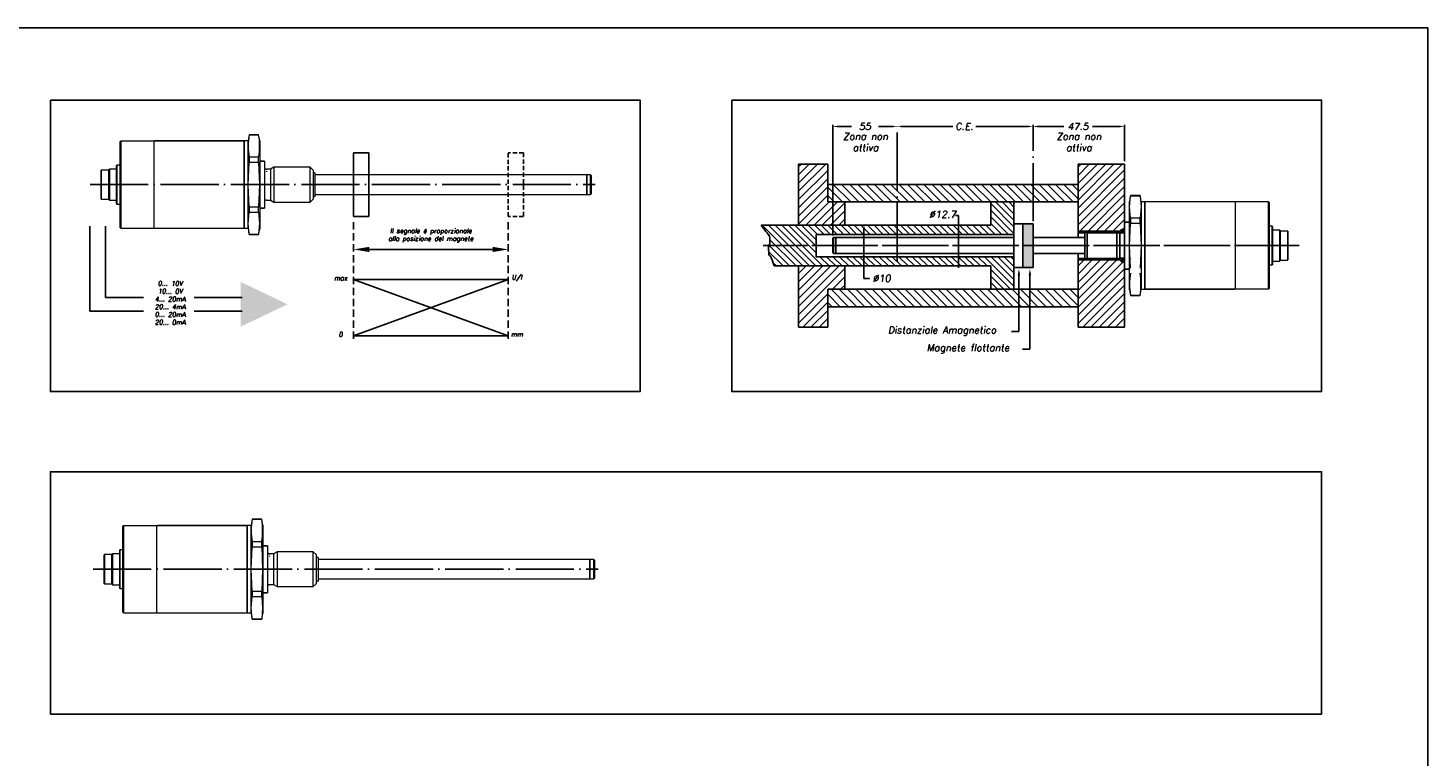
# Model space of a CAD drawing. Extents: x 756 to 1141, y 447 to 697.
# Tile 3 of 3: x 900 to 1141, y 572 to 697. Entities that reach past the tile are written whole.
import ezdxf
from ezdxf.enums import TextEntityAlignment as Align

# ---------------------------------------------------------------- set-up
doc = ezdxf.new("R2010")
doc.units = 0
doc.header["$LTSCALE"] = 10
doc.header["$MEASUREMENT"] = 0
for name, pattern in [('DOT2', [0.635, 0, -0.635]), ('HIDDEN', [0.375, 0.25, -0.125]), ('TP', [1.2, 1, -0.1, 0, -0.1])]:
    doc.linetypes.add(name, pattern=pattern)
doc.layers.get('0').update_dxf_attribs({"linetype": 'CONTINUOUS'})
doc.layers.add('QUOTE', color=7, linetype='CONTINUOUS')
doc.styles.add('DEM1', font='romans', dxfattribs={"height": 1.7})
doc.styles.add('DEM2', font='romans.shx', dxfattribs={"oblique": 10})
pattern_1 = [(45, (920.3316, 630.5844), (-0.707107, 0.707107), [])]

msp = doc.modelspace()

# ---------------------------------------------------------------- hatches: boundary and pattern name
at = {"layer": 'QUOTE'}
h = msp.add_hatch(dxfattribs=at)
h.set_pattern_fill('_U', color=256, angle=45, style=0, pattern_type=0)
h.set_pattern_definition(pattern_1)
h.paths.add_polyline_path([(1037.73, 674.12), (1032.73, 674.12), (1032.73, 663.62), (1038.59, 663.62), (1038.59, 667.62), (1037.73, 667.62)])
h.paths.add_polyline_path([(1040.67, 667.62), (1038.59, 667.62), (1038.59, 663.62), (1040.67, 663.62)])
h.paths.add_polyline_path([(1037.73, 652.62), (1040.67, 652.62), (1040.67, 656.62), (1032.73, 656.62), (1032.73, 646.12), (1037.73, 646.12)])
h = msp.add_hatch(dxfattribs=at)
h.set_pattern_fill('U', color=256, angle=45, style=0, pattern_type=0)
h.set_pattern_definition(pattern_1)
h.paths.add_polyline_path([(1080.73, 662.59), (1082.29, 662.59), (1087.4, 662.59), (1088.02, 662.59), (1088.17, 662.91), (1088.73, 663.03), (1088.73, 663.6), (1088.73, 674.12), (1080.73, 674.12)])
h.paths.add_polyline_path([(1082.29, 657.66), (1080.73, 657.66), (1080.73, 646.12), (1088.73, 646.12), (1088.73, 657.22), (1088.17, 657.34), (1088.02, 657.66), (1087.4, 657.66)])
h.paths.add_polyline_path([(1082.29, 662.59), (1080.73, 662.59), (1080.73, 662.34), (1082.04, 662.34)])
h.paths.add_polyline_path([(1082.04, 657.91), (1080.73, 657.91), (1080.73, 657.66), (1082.29, 657.66)])
h = msp.add_hatch(dxfattribs=at)
h.set_pattern_fill('U', color=256, angle=315, style=0, pattern_type=0)
h.set_pattern_definition([(315, (920.3316, 630.5844), (0.707107, 0.707107), [])])
h.paths.add_polyline_path([(1049.68, 667.62), (1049.68, 670.62), (1038.59, 670.62), (1038.59, 667.62)])
h.paths.add_polyline_path([(1038.59, 670.62), (1037.73, 670.62), (1037.73, 667.62), (1038.59, 667.62)])
h.paths.add_polyline_path([(1073, 667.62), (1073, 670.62), (1049.68, 670.62), (1049.68, 667.62)])
h.paths.add_polyline_path([(1080.73, 667.62), (1080.73, 670.62), (1073, 670.62), (1073, 667.62)])
h.paths.add_polyline_path([(1080.73, 649.62), (1080.73, 652.62), (1037.73, 652.62), (1037.73, 649.62)])
h = msp.add_hatch(dxfattribs=at)
h.set_pattern_fill('U', color=256, scale=0.8, angle=315, style=0, pattern_type=0)
h.set_pattern_definition([(315, (920.3316, 630.5844), (0.5656854, 0.5656854), [])])
h.paths.add_polyline_path([(1038.59, 663.62), (1026.33, 663.62), (1027.13, 662.56), (1027.24, 662.45), (1027.36, 662.33), (1027.42, 662.22), (1027.47, 662.1), (1027.59, 662.04), (1027.7, 661.87), (1027.76, 661.69), (1027.82, 661.46), (1027.82, 660.48), (1027.76, 660.31), (1027.65, 660.13), (1027.64, 660.12), (1035.73, 660.12), (1035.73, 662.02), (1038.59, 662.02)])
h.paths.add_polyline_path([(1035.73, 660.12), (1027.64, 660.12), (1027.59, 660.02), (1027.59, 659.26), (1027.65, 659.15), (1027.65, 658.57), (1027.76, 658.45), (1027.88, 658.34), (1027.99, 658.22), (1028.05, 658.11), (1028.05, 657.99), (1028.11, 657.82), (1028.17, 657.7), (1028.53, 656.62), (1043.94, 656.62), (1043.94, 658.22), (1035.73, 658.22)])
h.paths.add_polyline_path([(1043.94, 658.22), (1043.94, 656.62), (1060.18, 656.62), (1060.18, 658.22)])
h.paths.add_polyline_path([(1069.73, 658.22), (1060.18, 658.22), (1060.18, 656.62), (1065.73, 656.62), (1065.73, 652.62), (1069.73, 652.62)])
h.paths.add_polyline_path([(1069.73, 663.87), (1069.73, 667.62), (1065.73, 667.62), (1065.73, 663.62), (1060.18, 663.62), (1060.18, 662.02), (1069.73, 662.02)])
h.paths.add_polyline_path([(1060.18, 663.62), (1049.68, 663.62), (1049.68, 662.02), (1060.18, 662.02)])
h.paths.add_polyline_path([(1049.68, 663.62), (1038.59, 663.62), (1038.59, 662.02), (1049.68, 662.02)])
h = msp.add_hatch(color=256, dxfattribs=at)
h.paths.add_polyline_path([(1071.23, 660.12), (1073, 660.12), (1073, 663.87), (1071.23, 663.87)])
h.paths.add_polyline_path([(1071.23, 656.37), (1073, 656.37), (1073, 660.12), (1071.23, 660.12)])

# ---------------------------------------------------------------- linework, layer by layer
at = {"color": 7, "linetype": 'Continuous', "lineweight": 15}
for p, q in [((938.34, 679.17, 0.5), (938.17, 678.17, 0.5)), ((938.17, 677.16, 0.5), (938.17, 678.17, 0.5)), ((939.99, 679.17, 0.5), (938.34, 679.17, 0.5)), ((938.34, 679.17, 0.5), (938.34, 679.16, 0.5)), ((938.34, 679.16, 0.5), (939.99, 679.16, 0.5)), ((940.17, 678.17, 0.5), (939.99, 679.17, 0.5)), ((939.99, 679.16, 0.5), (939.99, 679.17, 0.5)), ((940.17, 678.17, 0.5), (940.17, 677.16, 0.5)), ((916.13, 677.92, 0.5), (916.3, 678.09, 0.5)), ((916.13, 677.92, 0.5), (916.13, 666.43, 0.5)), ((916.3, 678.09, 0.5), (916.3, 666.34, 0.5)), ((916.3, 678.09, 0.5), (937.53, 678.09, 0.5)), ((921.97, 678.09, 0.5), (921.97, 663.09, 0.5)), ((937.53, 678.09, 0.5), (922.13, 678.09, 0.5)), ((938.17, 678.09, 0.5), (937.5, 678.09, 0.5)), ((937.5, 664.91, 0.5), (937.5, 678.09, 0.5)), ((937.5, 678.09, 0.5), (937.5, 677.08, 0.5)), ((937.5, 677.08, 0.5), (937.5, 663.09, 0.5)), ((938.17, 663.01, 0.5), (938.17, 677.16, 0.5)), ((940.17, 677.16, 0.5), (940.17, 663.01, 0.5)), ((915.63, 673.92, 0.5), (915.6, 673.89, 0.5)), ((915.6, 670.59, 0.5), (915.6, 673.89, 0.5)), ((916.1, 673.92, 0.5), (915.63, 673.92, 0.5)), ((915.63, 673.92, 0.5), (915.63, 670.59, 0.5)), ((938.34, 675.3, 0.5), (938.34, 674.45, 0.5)), ((939.99, 675.3, 0.5), (938.34, 675.3, 0.5)), ((938.34, 674.45, 0.5), (939.99, 674.45, 0.5)), ((939.99, 674.45, 0.5), (939.99, 675.3, 0.5)), ((941, 674.62), (941, 674.26)), ((941, 674.26), (941, 666.56)), ((942.62, 673.59), (942, 673.23)), ((948.83, 673.59), (942.62, 673.59)), ((942.62, 673.59), (942.62, 673.19)), ((949.33, 673.09), (948.83, 673.59)), ((948.83, 673.19), (948.83, 673.59)), ((912.97, 673.09, 0.5), (912.93, 673.06, 0.5)), ((912.93, 670.59, 0.5), (912.93, 673.06, 0.5)), ((914.27, 673.09, 0.5), (912.97, 673.09, 0.5)), ((912.97, 673.09, 0.5), (912.97, 670.59, 0.5)), ((914.35, 673.26, 0.5), (914.27, 673.17, 0.5)), ((914.27, 670.59, 0.5), (914.27, 673.17, 0.5)), ((915.6, 673.26, 0.5), (914.35, 673.26, 0.5)), ((914.35, 673.26, 0.5), (914.35, 670.59, 0.5)), ((942, 673.23), (941.33, 673.23)), ((942, 673.23), (942, 672.88)), ((942, 672.88), (942, 667.95)), ((942.62, 673.19), (942.62, 667.59)), ((948.83, 667.59), (948.83, 673.19)), ((949.33, 673.09), (949.33, 672.75)), ((949.33, 672.75), (949.33, 668.09)), ((949.67, 672.62), (949.33, 672.62)), ((949.67, 672.62), (949.67, 672.35)), ((949.67, 672.35), (949.67, 668.56)), ((996.35, 672.26), (949.67, 672.26)), ((997.01, 672.26), (996.35, 672.26)), ((996.35, 670.35), (996.35, 672.26)), ((996.35, 672.26), (996.35, 671.9)), ((996.35, 671.9), (996.35, 668.92)), ((997.18, 672.09), (997.01, 672.26)), ((997.01, 670.35), (997.01, 672.26)), ((997.18, 670.38), (997.18, 672.09)), ((912.93, 668.12, 0.5), (912.93, 670.59, 0.5)), ((912.97, 670.59, 0.5), (912.97, 668.09, 0.5)), ((914.27, 668.01, 0.5), (914.27, 670.59, 0.5)), ((914.35, 670.59, 0.5), (914.35, 667.92, 0.5)), ((915.6, 667.29, 0.5), (915.6, 670.59, 0.5)), ((915.63, 670.59, 0.5), (915.63, 667.26, 0.5)), ((949.33, 668.56), (949.67, 668.56)), ((949.67, 668.92), (996.35, 668.92)), ((996.35, 668.92), (996.35, 670.35)), ((996.35, 668.92), (997.01, 668.92)), ((997.01, 668.92), (997.01, 670.35)), ((997.01, 668.92), (997.18, 669.09)), ((997.18, 669.09), (997.18, 670.38)), ((1089.74, 668.71), (1089.56, 667.71)), ((1091.38, 668.71), (1089.74, 668.71)), ((1089.74, 668.71), (1089.74, 668.69)), ((1089.74, 668.69), (1091.38, 668.69)), ((1091.56, 667.71), (1091.38, 668.71)), ((1091.38, 668.69), (1091.38, 668.71)), ((912.93, 668.12, 0.5), (912.97, 668.09, 0.5)), ((912.97, 668.09, 0.5), (914.27, 668.09, 0.5)), ((914.27, 668.01, 0.5), (914.35, 667.92, 0.5)), ((914.35, 667.92, 0.5), (915.6, 667.92, 0.5)), ((915.6, 667.29, 0.5), (915.63, 667.26, 0.5)), ((915.63, 667.26, 0.5), (916.1, 667.26, 0.5)), ((916.13, 666.43, 0.5), (916.13, 663.26, 0.5)), ((916.3, 666.34, 0.5), (916.3, 663.09, 0.5)), ((938.34, 666.73, 0.5), (938.34, 665.88, 0.5)), ((939.99, 666.73, 0.5), (938.34, 666.73, 0.5)), ((939.99, 665.88, 0.5), (939.99, 666.73, 0.5)), ((941.33, 667.95), (942, 667.95)), ((942, 667.95), (942.62, 667.59)), ((942.62, 667.59), (948.83, 667.59)), ((948.83, 667.59), (949.33, 668.09)), ((1089.56, 653.56), (1089.56, 667.71)), ((1091.56, 667.71), (1091.56, 653.56)), ((1092.23, 667.62), (1091.56, 667.62)), ((1107.59, 667.62), (1092.19, 667.62)), ((1113.43, 667.62), (1092.19, 667.62)), ((1092.23, 667.62), (1092.23, 665.8)), ((1092.23, 653.63), (1092.23, 667.62)), ((1107.76, 652.62), (1107.76, 667.62)), ((1113.59, 667.46), (1113.43, 667.62)), ((1113.43, 664.37), (1113.43, 667.62)), ((1113.59, 664.29), (1113.59, 667.46)), ((937.5, 663.09, 0.5), (937.5, 664.91, 0.5)), ((938.34, 665.88, 0.5), (939.99, 665.88, 0.5)), ((1088.73, 656.46), (1088.73, 664.16)), ((1089.74, 664.83), (1089.74, 663.98)), ((1091.38, 664.83), (1089.74, 664.83)), ((1089.74, 663.98), (1091.38, 663.98)), ((1091.38, 663.98), (1091.38, 664.83)), ((1092.23, 665.8), (1092.23, 652.62)), ((1113.43, 652.62), (1113.43, 664.37)), ((1113.59, 652.79), (1113.59, 664.29)), ((916.13, 663.26, 0.5), (916.3, 663.09, 0.5)), ((916.3, 663.09, 0.5), (937.53, 663.09, 0.5)), ((922.13, 663.09, 0.5), (937.53, 663.09, 0.5)), ((937.5, 663.09, 0.5), (938.17, 663.09, 0.5)), ((938.17, 663.01, 0.5), (938.34, 662.01, 0.5)), ((938.34, 662.02, 0.5), (938.34, 662.01, 0.5)), ((939.99, 662.02, 0.5), (938.34, 662.02, 0.5)), ((938.34, 662.01, 0.5), (939.99, 662.01, 0.5)), ((939.99, 662.01, 0.5), (940.17, 663.01, 0.5)), ((939.99, 662.01, 0.5), (939.99, 662.02, 0.5)), ((1114.09, 663.46), (1113.63, 663.46)), ((1114.13, 663.42), (1114.09, 663.46)), ((1114.09, 660.12), (1114.09, 663.46)), ((1114.13, 663.42), (1114.13, 660.12)), ((1115.38, 662.79), (1114.13, 662.79)), ((1115.46, 662.71), (1115.38, 662.79)), ((1115.38, 660.12), (1115.38, 662.79)), ((1115.46, 662.71), (1115.46, 660.12)), ((1116.76, 662.62), (1115.46, 662.62)), ((1116.79, 662.59), (1116.76, 662.62)), ((1116.76, 660.12), (1116.76, 662.62)), ((1116.79, 662.59), (1116.79, 660.12)), ((1114.09, 656.79), (1114.09, 660.12)), ((1114.13, 660.12), (1114.13, 656.82)), ((1115.38, 657.46), (1115.38, 660.12)), ((1115.46, 660.12), (1115.46, 657.54)), ((1116.76, 657.62), (1116.76, 660.12)), ((1116.79, 660.12), (1116.79, 657.66)), ((1113.63, 656.79), (1114.09, 656.79)), ((1114.09, 656.79), (1114.13, 656.82)), ((1114.13, 657.46), (1115.38, 657.46)), ((1115.38, 657.46), (1115.46, 657.54)), ((1115.46, 657.62), (1116.76, 657.62)), ((1116.76, 657.62), (1116.79, 657.66)), ((1088.73, 656.09), (1088.73, 656.46)), ((1089.56, 652.54), (1089.56, 653.56)), ((1089.56, 652.54), (1089.74, 651.54)), ((1091.38, 651.54), (1091.56, 652.54)), ((1091.56, 653.56), (1091.56, 652.54)), ((1091.56, 652.62), (1092.23, 652.62)), ((1092.19, 652.62), (1107.59, 652.62)), ((1113.43, 652.62), (1092.19, 652.62)), ((1092.23, 652.62), (1092.23, 653.63)), ((1113.59, 652.79), (1113.43, 652.62)), ((1089.74, 651.56), (1089.74, 651.54)), ((1091.39, 651.56), (1089.74, 651.56)), ((1089.74, 651.54), (1091.38, 651.54)), ((1091.38, 651.54), (1091.38, 651.56)), ((916.63, 611.87), (916.79, 612.04)), ((916.63, 611.87), (916.63, 600.38)), ((916.79, 612.04), (916.79, 600.29)), ((916.79, 612.04), (938.03, 612.04)), ((922.46, 612.04), (922.46, 597.04)), ((938.03, 612.04), (922.63, 612.04)), ((938.69, 612.04), (938.03, 612.04)), ((938.03, 598.86), (938.03, 612.04)), ((938.03, 612.04), (938.03, 611.03)), ((938.03, 611.03), (938.03, 597.04)), ((938.87, 613.12), (938.69, 612.12)), ((938.69, 611.1), (938.69, 612.12)), ((938.69, 596.95), (938.69, 611.1)), ((940.52, 613.12), (938.87, 613.12)), ((938.87, 613.12), (938.87, 613.11)), ((938.87, 613.11), (940.52, 613.11)), ((940.69, 612.12), (940.52, 613.12)), ((940.52, 613.11), (940.52, 613.12)), ((940.69, 612.12), (940.69, 611.1)), ((940.69, 611.1), (940.69, 596.95)), ((938.87, 609.25), (938.87, 608.4)), ((940.52, 609.25), (938.87, 609.25)), ((938.87, 608.4), (940.52, 608.4)), ((940.52, 608.4), (940.52, 609.25)), ((941.53, 608.57), (941.53, 608.2)), ((913.49, 607.04), (913.46, 607)), ((913.46, 604.54), (913.46, 607)), ((914.79, 607.04), (913.49, 607.04)), ((913.49, 607.04), (913.49, 604.54)), ((914.88, 607.2), (914.79, 607.12)), ((914.79, 604.54), (914.79, 607.12)), ((916.13, 607.2), (914.88, 607.2)), ((914.88, 607.2), (914.88, 604.54)), ((916.16, 607.87), (916.13, 607.84)), ((916.13, 604.54), (916.13, 607.84)), ((916.63, 607.87), (916.16, 607.87)), ((916.16, 607.87), (916.16, 604.54)), ((941.53, 608.2), (941.53, 600.5)), ((942.53, 607.18), (941.86, 607.18)), ((943.15, 607.54), (942.53, 607.18)), ((942.53, 607.18), (942.53, 606.82)), ((942.53, 606.82), (942.53, 601.9)), ((949.36, 607.54), (943.15, 607.54)), ((943.15, 607.54), (943.15, 607.14)), ((943.15, 607.14), (943.15, 601.54)), ((949.86, 607.04), (949.36, 607.54)), ((949.36, 607.14), (949.36, 607.54)), ((949.36, 601.54), (949.36, 607.14)), ((949.86, 607.04), (949.86, 606.7)), ((949.86, 606.7), (949.86, 602.04)), ((950.19, 606.57), (949.86, 606.57)), ((950.19, 606.57), (950.19, 606.3)), ((950.19, 606.3), (950.19, 602.5)), ((996.87, 606.2), (950.19, 606.2)), ((997.54, 606.2), (996.87, 606.2)), ((996.87, 604.3), (996.87, 606.2)), ((996.87, 606.2), (996.87, 605.85)), ((997.71, 606.04), (997.54, 606.2)), ((997.54, 604.3), (997.54, 606.2)), ((997.71, 604.32), (997.71, 606.04)), ((913.46, 602.07), (913.46, 604.54)), ((913.49, 604.54), (913.49, 602.04)), ((914.79, 601.95), (914.79, 604.54)), ((914.88, 604.54), (914.88, 601.87)), ((916.13, 601.24), (916.13, 604.54)), ((916.16, 604.54), (916.16, 601.2)), ((996.87, 605.85), (996.87, 602.87)), ((996.87, 602.87), (996.87, 604.3)), ((997.54, 602.87), (997.54, 604.3)), ((997.71, 603.04), (997.71, 604.32)), ((913.46, 602.07), (913.49, 602.04)), ((913.49, 602.04), (914.79, 602.04)), ((914.79, 601.95), (914.88, 601.87)), ((914.88, 601.87), (916.13, 601.87)), ((916.13, 601.24), (916.16, 601.2)), ((916.16, 601.2), (916.63, 601.2)), ((941.86, 601.9), (942.53, 601.9)), ((942.53, 601.9), (943.15, 601.54)), ((943.15, 601.54), (949.36, 601.54)), ((949.36, 601.54), (949.86, 602.04)), ((949.86, 602.5), (950.19, 602.5)), ((950.19, 602.87), (996.87, 602.87)), ((996.87, 602.87), (997.54, 602.87)), ((997.54, 602.87), (997.71, 603.04)), ((916.63, 600.38), (916.63, 597.2)), ((916.79, 600.29), (916.79, 597.04)), ((938.03, 597.04), (938.03, 598.86)), ((938.87, 600.68), (938.87, 599.83)), ((940.52, 600.68), (938.87, 600.68)), ((938.87, 599.83), (940.52, 599.83)), ((940.52, 599.83), (940.52, 600.68)), ((916.63, 597.2), (916.79, 597.04)), ((916.79, 597.04), (938.03, 597.04)), ((922.63, 597.04), (938.03, 597.04)), ((938.03, 597.04), (938.69, 597.04)), ((938.69, 596.95), (938.87, 595.95)), ((940.52, 595.95), (940.69, 596.95)), ((938.87, 595.97), (938.87, 595.95)), ((940.52, 595.97), (938.87, 595.97)), ((938.87, 595.95), (940.52, 595.95)), ((940.52, 595.95), (940.52, 595.97))]:
    msp.add_line(p, q, dxfattribs=at)
at = {"color": 7, "linetype": 'DOT2', "lineweight": 0}
for p, q in [((941.33, 673.23), (941.33, 672.88)), ((941.33, 672.88), (941.33, 667.95)), ((941.86, 607.18), (941.86, 606.82)), ((941.86, 606.82), (941.86, 601.9))]:
    msp.add_line(p, q, dxfattribs=at)
at = {"color": 7, "linetype": 'Continuous', "lineweight": 15, "elevation": 0.5, "flags": 128}
for points in [[(938.34, 666.73), (938.18, 670.58), (938.34, 674.45)], [(939.99, 674.45), (940.15, 670.6), (939.99, 666.73)], [(938.34, 662.02), (938.18, 663.94), (938.34, 665.88)], [(939.99, 665.88), (940.15, 663.96), (939.99, 662.02)]]:
    msp.add_lwpolyline(points, dxfattribs=at)
at = {"color": 7, "linetype": 'Continuous', "lineweight": 15, "flags": 128}
for points in [[(1089.74, 664.83), (1089.58, 666.76), (1089.74, 668.69)], [(1091.38, 668.69), (1091.55, 666.77), (1091.38, 664.83)], [(1089.74, 656.26), (1089.58, 660.11), (1089.74, 663.98)], [(1091.38, 663.98), (1091.55, 660.14), (1091.38, 656.26)], [(938.87, 600.68), (938.71, 604.52), (938.87, 608.4)], [(940.52, 608.4), (940.68, 604.55), (940.52, 600.68)], [(938.87, 595.97), (938.71, 597.89), (938.87, 599.83)], [(940.52, 599.83), (940.68, 597.9), (940.52, 595.97)]]:
    msp.add_lwpolyline(points, dxfattribs=at)
at = {"color": 7, "linetype": 'Continuous', "lineweight": 15}
for centre, radius, start, end in [((950.06, 677.23, 0.5), 11.87, 170.6457, 189.3543), ((928.28, 677.23, 0.5), 11.87, 350.6455, 9.3545), ((941.33, 673.56), 0.333, 180, 270), ((941.33, 667.61), 0.333, 90, 180), ((1101.45, 653.48), 11.87, 170.6455, 189.3545), ((1079.67, 653.48), 11.87, 350.6457, 9.3543), ((950.59, 611.18), 11.87, 170.6457, 189.3543), ((928.8, 611.18), 11.87, 350.6455, 9.3545), ((941.86, 607.51), 0.333, 180, 270), ((941.86, 601.56), 0.333, 90, 180)]:
    msp.add_arc(centre, radius, start, end, dxfattribs=at)
at = {"layer": 'QUOTE'}
for p, q in [((1038.59, 661.86), (1038.59, 680.88)), ((1039.59, 680.58), (1041.82, 680.58)), ((1048.68, 680.58), (1046.45, 680.58)), ((1050.68, 680.58), (1059.22, 680.58)), ((1072, 680.58), (1063.18, 680.58)), ((1074, 680.58), (1078.28, 680.58)), ((1087.73, 680.58), (1083.24, 680.58)), ((1088.73, 674.62), (1088.73, 680.88)), ((956.3, 676.06), (958.93, 676.06)), ((956.3, 665.12), (956.3, 676.06)), ((958.93, 676.06), (958.93, 665.12)), ((941, 674.62), (940.17, 674.62, 0.5)), ((1032.73, 674.12), (1032.73, 663.62)), ((1037.73, 674.12), (1032.73, 674.12)), ((1037.73, 674.12), (1037.73, 667.62)), ((1080.73, 674.12), (1080.73, 661.49)), ((1088.73, 674.12), (1080.73, 674.12)), ((1088.73, 674.12), (1088.73, 646.12)), ((1080.73, 670.62), (1037.73, 670.62)), ((941, 666.56), (940.17, 666.56, 0.5)), ((1080.73, 667.62), (1037.73, 667.62)), ((1040.67, 667.62), (1040.67, 663.62)), ((1065.73, 667.62), (1065.73, 663.62)), ((1069.73, 667.62), (1069.73, 652.62)), ((958.93, 665.12), (956.3, 665.12)), ((1060.18, 665.28), (1059.71, 665.28)), ((1060.18, 656.33), (1060.18, 665.28)), ((1069.73, 663.87), (1073, 663.87)), ((1069.73, 656.37), (1069.73, 663.87)), ((1071.23, 656.37), (1071.23, 663.87)), ((1073, 663.87), (1073, 656.37)), ((1088.73, 664.16), (1089.56, 664.16)), ((910.97, 663.48, 0.5), (910.97, 648.85, 0.5)), ((913.69, 663.48, 0.5), (913.69, 651.23, 0.5)), ((1026.33, 663.62), (1065.73, 663.62)), ((1035.73, 662.02), (1069.73, 662.02)), ((1035.73, 662.02), (1035.73, 658.22)), ((1038.73, 661.49), (1038.59, 661.36)), ((1038.59, 661.36), (1038.59, 658.89)), ((1069.73, 661.49), (1038.73, 661.49)), ((1038.73, 661.49), (1038.73, 658.76)), ((1039.13, 661.49), (1039.13, 658.76)), ((1043.94, 655.8), (1043.94, 663.32)), ((1081.88, 661.49), (1073, 661.49)), ((1082.29, 662.59), (1080.73, 662.59)), ((1082.04, 662.34), (1080.73, 662.34)), ((1082.29, 662.59), (1081.88, 662.18)), ((1081.88, 662.18), (1081.88, 658.07)), ((1087.4, 662.59), (1082.29, 662.59)), ((1082.29, 657.66), (1082.29, 662.59)), ((1087.83, 662.34), (1082.29, 662.34)), ((1087.4, 662.59), (1087.4, 657.66)), ((1087.91, 662.29), (1087.4, 662.59)), ((1087.4, 662.59), (1088.02, 662.59)), ((1088.54, 662.29), (1087.91, 662.29)), ((1087.91, 662.17), (1087.91, 658.1)), ((1088.17, 662.91), (1088.02, 662.59)), ((1088.73, 663.03), (1088.17, 662.91)), ((1088.73, 656.65), (1088.73, 663.6)), ((959, 659.46), (980.17, 659.46)), ((1038.73, 658.76), (1038.59, 658.89)), ((1028.53, 656.62), (1065.73, 656.62)), ((1032.73, 656.62), (1032.73, 646.12)), ((1035.73, 658.22), (1069.73, 658.22)), ((1038.73, 658.76), (1069.73, 658.76)), ((1040.67, 652.62), (1040.67, 656.62)), ((1065.73, 652.62), (1065.73, 656.62)), ((1073, 658.76), (1081.88, 658.76)), ((1080.73, 658.76), (1080.73, 646.12)), ((1082.04, 657.91), (1080.73, 657.91)), ((1082.29, 657.66), (1080.73, 657.66)), ((1082.29, 657.66), (1081.88, 658.07)), ((1087.83, 657.91), (1082.29, 657.91)), ((1087.4, 657.66), (1082.29, 657.66)), ((1087.91, 657.95), (1087.4, 657.66)), ((1087.4, 657.66), (1088.02, 657.66)), ((1088.54, 657.95), (1087.91, 657.95)), ((1088.17, 657.34), (1088.02, 657.66)), ((1088.73, 657.22), (1088.17, 657.34)), ((956.3, 654.31), (982.87, 654.31)), ((956.3, 644.64), (982.87, 654.31)), ((956.3, 654.31), (982.87, 644.64)), ((1043.94, 655.8), (1043.94, 654.48)), ((1043.94, 654.48), (1044.9, 654.48)), ((1073, 656.37), (1069.73, 656.37)), ((1070.57, 655.01), (1070.57, 645.36)), ((1072.46, 655.01), (1072.46, 642.35)), ((1088.73, 656.09), (1089.56, 656.09)), ((1080.73, 652.62), (1037.73, 652.62)), ((1037.73, 652.62), (1037.73, 646.12)), ((913.69, 651.23, 0.5), (920.21, 651.23, 0.5)), ((928.93, 651.23, 0.5), (937.18, 651.23, 0.5)), ((1080.73, 649.62), (1037.73, 649.62)), ((910.97, 648.85, 0.5), (920.21, 648.85, 0.5)), ((928.93, 648.85, 0.5), (937.18, 648.85, 0.5)), ((956.3, 644.64), (982.87, 644.64)), ((1037.73, 646.12), (1032.73, 646.12)), ((1070.57, 645.36), (1069.29, 645.36)), ((1088.73, 646.12), (1080.73, 646.12)), ((1072.46, 642.35), (1071.18, 642.35)), ((941.53, 608.57), (940.69, 608.57)), ((941.53, 600.5), (940.69, 600.5))]:
    msp.add_line(p, q, dxfattribs=at)
at = {"layer": 'QUOTE', "linetype": 'TP'}
for p, q in [((1049.68, 657.46), (1049.68, 680.88)), ((1073, 664.3), (1073, 680.88)), ((911.03, 670.59, 0.5), (997.77, 670.59, 0.5)), ((1117.74, 660.12), (1026.64, 660.12)), ((1118.7, 660.12), (1031.96, 660.12)), ((911.55, 604.54), (998.3, 604.54))]:
    msp.add_line(p, q, dxfattribs=at)
at = {"layer": 'QUOTE', "linetype": 'HIDDEN', "ltscale": 0.3}
for p, q in [((982.87, 665.12), (982.87, 676.06)), ((985.5, 676.06), (982.87, 676.06)), ((985.5, 676.06), (985.5, 665.12)), ((985.5, 665.12), (982.87, 665.12))]:
    msp.add_line(p, q, dxfattribs=at)
at = {"layer": 'QUOTE', "linetype": 'HIDDEN', "ltscale": 0.5}
for p, q in [((956.3, 664.12), (956.3, 643.57)), ((982.87, 664.12), (982.87, 643.57))]:
    msp.add_line(p, q, dxfattribs=at)
at = {"layer": 'QUOTE'}
for points in [[(755.76, 697.5), (1140.84, 697.5), (1140.84, 447.41), (755.76, 447.41)], [(904.23, 685.11), (1005.51, 685.11), (1005.51, 635.05), (904.23, 635.05)], [(1021.26, 685.11), (1122.55, 685.11), (1122.55, 635.05), (1021.26, 635.05)], [(904.23, 579.66), (1122.55, 579.66), (1122.55, 621.28), (904.23, 621.28)]]:
    msp.add_lwpolyline(points, close=True, dxfattribs=at)
msp.add_lwpolyline([(1026.33, 663.62), (1027.13, 662.56), (1027.24, 662.45), (1027.36, 662.33), (1027.42, 662.22), (1027.47, 662.1), (1027.59, 662.04), (1027.7, 661.87), (1027.76, 661.69), (1027.82, 661.46), (1027.82, 660.48), (1027.76, 660.31), (1027.65, 660.13), (1027.59, 660.02), (1027.59, 659.26), (1027.65, 659.15), (1027.65, 658.57), (1027.76, 658.45), (1027.88, 658.34), (1027.99, 658.22), (1028.05, 658.11), (1028.05, 657.99), (1028.11, 657.82), (1028.17, 657.7), (1028.53, 656.62)], dxfattribs=at)
at = {"layer": 'QUOTE', "const_width": 0.326}
for points in [[(1088.56, 662.62, -1), (1088.23, 662.62, -1)], [(1088.56, 657.63, 1), (1088.23, 657.63, 1)]]:
    msp.add_lwpolyline(points, format="xyb", close=True, dxfattribs=at)
at = {"layer": 'QUOTE'}
for centre, start, end in [((1088.54, 662.49), 270, 0), ((1088.54, 657.76), 0, 90)]:
    msp.add_arc(centre, 0.192, start, end, dxfattribs=at)
for points in [[(1039.59, 680.75), (1039.59, 680.42), (1038.59, 680.58)], [(1048.68, 680.75), (1048.68, 680.42), (1049.68, 680.58)], [(1050.68, 680.75), (1050.68, 680.42), (1049.68, 680.58)], [(1072, 680.75), (1072, 680.42), (1073, 680.58)], [(1074, 680.75), (1074, 680.42), (1073, 680.58)], [(1087.73, 680.75), (1087.73, 680.42), (1088.73, 680.58)], [(1044.11, 662.49), (1043.78, 662.49), (1043.94, 661.49)], [(1060.35, 663.02), (1060.02, 663.02), (1060.18, 662.02)], [(959, 659.91), (959, 659.01), (956.3, 659.46)], [(980.17, 659.91), (980.17, 659.01), (982.87, 659.46)], [(1044.11, 657.76), (1043.78, 657.76), (1043.94, 658.76)], [(1060.35, 657.22), (1060.02, 657.22), (1060.18, 658.22)], [(1070.57, 656.1), (1070.79, 655.01), (1070.36, 655.01)], [(1072.46, 656.1), (1072.68, 655.01), (1072.24, 655.01)], [(936.92, 653.88, 0.5), (936.92, 646.2, 0.5), (944.94, 650.04, 0.5)]]:
    msp.add_solid(points, dxfattribs=at)

# ---------------------------------------------------------------- texts
at = {"layer": 'QUOTE', "style": 'DEM2', "oblique": 10}
for s, p in [('Zona non', (1044.23, 678.89)), ('Zona non', (1080.88, 678.89)), ('attiva', (1044.23, 676.95)), ('attiva', (1080.88, 676.95))]:
    msp.add_text(s, height=1.2, dxfattribs=at).set_placement(p, align=Align.MIDDLE)
at = {"layer": 'QUOTE', "style": 'DEM1', "oblique": 10}
for s, p in [('Distanziale Amagnetico', (1048.08, 644.66)), ('Magnete flottante', (1054.75, 641.64))]:
    msp.add_text(s, height=1.2, dxfattribs=at).set_placement(p, align=Align.BOTTOM_LEFT)
at = {"layer": 'QUOTE', "style": 'DEM2'}
for s, insert, char_height, attachment_point in [('\\A1;55', (1044.13, 680.58), 1.2, 5), ('\\A1;C.E.', (1061.2, 680.58), 1.2, 5), ('\\A1;47.5', (1080.73, 680.58), 1.2, 5), ('%%C12.7', (1057.48, 665.49), 1.2, 5), ('\\A1;Il segnale è proporzionale\\Palla posizione del magnete', (969.58, 661.86), 0.8, 5), ('\\A1;max', (954.08, 654.55), 0.8, 5), ('\\A1;U/I', (984.35, 654.55), 0.8, 5), ('\\A1;%%C10', (1045.47, 654.52), 1.2, 4), ('\\A1;0... 10V\\P10... 0V\\P4... 20mA\\P20... 4mA\\P0... 20mA\\P20... 0mA', (924.8, 650.28, 0.5), 0.8, 5), ('\\A1;0', (954.08, 644.88), 0.8, 5), ('\\A1;mm', (984.35, 644.88), 0.8, 5)]:
    msp.add_mtext(s, dxfattribs=dict(at, insert=insert, char_height=char_height, attachment_point=attachment_point))

doc.saveas('drawing.dxf')
